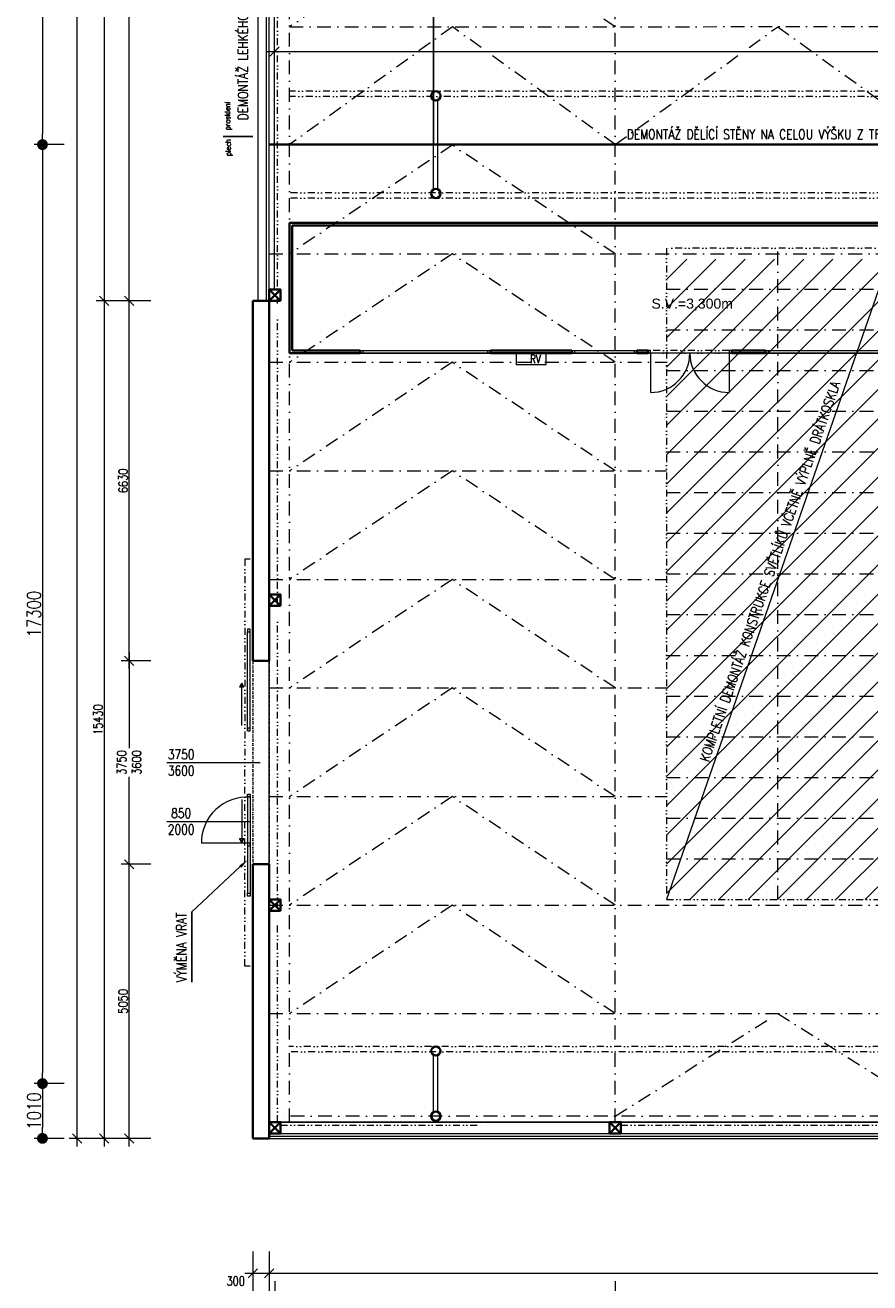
# Model space of a CAD drawing. Header units: millimetres. Extents: x -485339 to 350584, y -1189936 to 0.
# Tile 253 of 256: x -144751 to -129188, y -637580 to -614408. Entities that reach past the tile are written whole.
import ezdxf
from ezdxf import colors
from ezdxf.entities.mleader import LeaderData, LeaderLine
from ezdxf.math import Vec2, Vec3

# ---------------------------------------------------------------- set-up
doc = ezdxf.new("R2010")
doc.units = ezdxf.units.MM
doc.header["$LTSCALE"] = 10
for name, pattern in [('DASHDOT', [25.4, 12.7, -6.35, 0, -6.35]), ('DASHED', [19.05, 12.7, -6.35]), ('DĚLICÍ2', [15.875, 6.35, -3.175, 0, -3.175, 0, -3.175])]:
    doc.linetypes.add(name, pattern=pattern)
doc.layers.get('Defpoints').update_dxf_attribs({"color": 201})
for name, color, linetype, lineweight, true_color in [('BOUR_DVEŘE', 7, 'Continuous', 18, 0xdba400), ('BOUR_OBV.PLÁŠT', 7, 'Continuous', 18, 0xdba400), ('BOUR_OKNA', 7, 'Continuous', 18, 0xdba400), ('BOUR_ČÁRY_NAD', 7, 'DĚLICÍ2', 18, 0xdba400), ('BOUR_ČÁRY_OBRYS', 7, 'Continuous', 35, 0xdba400), ('BOUR_ČÁRY_PLNÉ', 7, 'Continuous', 18, 0xdba400), ('BOUR_ŠRAFY', 7, 'Continuous', 18, 0xdba400), ('BOURÁNÍ_POPIS', 7, 'Continuous', 18, 0xdba400)]:
    doc.layers.add(name, color=color, linetype=linetype, lineweight=lineweight, true_color=true_color)
for name, color, linetype, lineweight in [('St__otvory_dveře', 40, 'Continuous', 18), ('St_kóty', 132, 'Continuous', 18), ('St_plocha_místnosti', 250, 'Continuous', 18), ('St_sloupy_konstrukce haly', 5, 'Continuous', 35), ('St_sloupy_opláštění_půdorys', 25, 'Continuous', 35), ('St_čáry_nad', 250, 'DĚLICÍ2', 18), ('St_čáry_osy', 250, 'DASHDOT', 18), ('St_čáry_plné', 250, 'Continuous', 18)]:
    doc.layers.add(name, color=color, linetype=linetype, lineweight=lineweight)
doc.layers.add('St_plocha_místn', color=140, linetype='Continuous', lineweight=18, plot=False)
doc.styles.add('Andy', font='arial.ttf')
doc.styles.get("Standard").update_dxf_attribs({"font": 'simplex.shx', "width": 0.8})
doc.linetypes.add('ZIGZAG', pattern='A,0.00254,-5.08,[131,ltypeshp.shx,S=5.08,R=0,X=-5.08,Y=0],-10.16,[131,ltypeshp.shx,S=5.08,R=180,X=5.08,Y=0],-5.08', length=20.32254)
doc.dimstyles.new('stavebníM100', dxfattribs={"dimtxt": 165, "dimasz": 170, "dimexe": 150, "dimexo": 100, "dimgap": 30, "dimtad": 1, "dimdec": 0, "dimtxsty": 'Standard', "dimblk": 'OBLIQUE', "dimcen": -2.5, "dimdle": 150, "dimclrd": 256, "dimclre": 256, "dimclrt": 256, "dimadec": 4, "dimazin": 0, "dimtfac": 1, "dimtdec": 0, "dimtmove": 2, "dimatfit": 3, "dimldrblk": 'OBLIQUE', "dimfxl": 400, "dimfxlon": 1, "dimlwd": -1, "dimlwe": -1, "dimarcsym": 0})
doc.dimstyles.new('stavebníM100_modul', dxfattribs={"dimtxt": 250, "dimasz": 200, "dimexe": 150, "dimexo": 100, "dimgap": 30, "dimtad": 1, "dimdec": 0, "dimtxsty": 'Standard', "dimblk": 'DOT', "dimcen": -2.5, "dimdle": 150, "dimclrd": 256, "dimclre": 256, "dimclrt": 256, "dimadec": 4, "dimazin": 0, "dimtfac": 1, "dimtdec": 0, "dimtmove": 2, "dimatfit": 3, "dimldrblk": 'OBLIQUE', "dimfxl": 400, "dimfxlon": 1, "dimlwd": -1, "dimlwe": -1, "dimarcsym": 0})
doc.dimstyles.new('stavebníM50 vnitřní', dxfattribs={"dimtxt": 100, "dimasz": 100, "dimexe": 50, "dimexo": 100, "dimgap": 30, "dimtad": 1, "dimdec": 0, "dimtxsty": 'Standard', "dimblk": 'OBLIQUE', "dimcen": 2.5, "dimclrd": 256, "dimclre": 256, "dimclrt": 256, "dimadec": 0, "dimazin": 0, "dimtfac": 1, "dimtdec": 0, "dimtmove": 2, "dimatfit": 2, "dimldrblk": 'OBLIQUE', "dimfxl": 250, "dimfxlon": 1, "dimlwd": -1, "dimlwe": -1, "dimarcsym": 0})

# ---------------------------------------------------------------- blocks, each defined once
blk = doc.blocks.new('G$C08AFE675')
at = {"layer": 'St_sloupy_konstrukce haly', "color": 250, "lineweight": 18, "ltscale": 2}
for points in [[(-525, 40), (525, 40)], [(-525, -40), (525, -40)]]:
    blk.add_lwpolyline(points, dxfattribs=at)
at = {"layer": 'St_sloupy_konstrukce haly', "ltscale": 2}
for centre in [(-600, 0), (600, 0)]:
    blk.add_circle(centre, 85, dxfattribs=at)
blk = doc.blocks.new('G$CD8A98CDB')
at = {"layer": 'St_sloupy_konstrukce haly', "color": 250, "lineweight": 18, "ltscale": 2}
for points in [[(-825, 0), (825, 0)], [(-825, -80), (825, -80)]]:
    blk.add_lwpolyline(points, dxfattribs=at)
at = {"layer": 'St_sloupy_konstrukce haly', "ltscale": 2}
for centre in [(-900, -40), (900, -40)]:
    blk.add_circle(centre, 85, dxfattribs=at)
blk = doc.blocks.new('G$C8B08AB9A')
at = {"layer": 'St__otvory_dveře', "color": 0, "linetype": 'DĚLICÍ2', "ltscale": 2}
for points in [[(-3750, 0), (-3750, -100), (0, -100)], [(3750, 0), (3750, -100), (0, -100)]]:
    blk.add_lwpolyline(points, dxfattribs=at)
at = {"layer": 'St__otvory_dveře', "color": 0, "ltscale": 2}
for points in [[(-2459, -50), (-2409, -50), (-2409, 0), (-2459, 0)], [(-634, -50), (-584, -50), (-584, 0), (-634, 0)], [(634, -50), (584, -50), (584, 0), (634, 0)], [(2459, -50), (2409, -50), (2409, 0), (2459, 0)], [(-1465, -156), (-1398, -195), (-1398, -118)], [(1465, -156), (1398, -195), (1398, -118)]]:
    blk.add_lwpolyline(points, close=True, dxfattribs=at)
for points in [[(-584, 0), (-2409, 0)], [(584, 0), (2409, 0)], [(-584, -50), (-2409, -50)], [(-683, -156), (-1465, -156)], [(584, -50), (2409, -50)], [(683, -156), (1465, -156)]]:
    blk.add_lwpolyline(points, dxfattribs=at)
blk = doc.blocks.new('G$C0F2906C7')
at = {"layer": 'St_sloupy_opláštění_půdorys', "ltscale": 2}
blk.add_lwpolyline([(-105, -105), (105, -105), (105, 105), (-105, 105)], close=True, dxfattribs=at)
for points in [[(-105, 105), (105, -105)], [(105, 105), (-105, -105)]]:
    blk.add_lwpolyline(points, dxfattribs=at)
blk = doc.blocks.new('G$CE3D3B369')
at = {"layer": 'BOUR_ČÁRY_PLNÉ', "color": 0, "linetype": 'DASHDOT', "ltscale": 2}
for points in [[(750, 4100), (750, 0)], [(1500, 4100), (1500, 0)], [(2250, 4100), (2250, 0)], [(3000, 4100), (3000, 0)], [(3750, 4100), (3750, 0)], [(4500, 4100), (4500, 0)], [(5250, 4100), (5250, 0)], [(6000, 4100), (6000, 0)], [(6750, 4100), (6750, 0)], [(7500, 4100), (7500, 0)], [(8250, 4100), (8250, 0)], [(9000, 4100), (9000, 0)], [(9750, 4100), (9750, 0)], [(10500, 4100), (10500, 0)], [(11250, 4100), (11250, 0)], [(0, 2050), (12000, 2050)]]:
    blk.add_lwpolyline(points, dxfattribs=at)
at = {"layer": 'St_čáry_osy', "color": 0, "linetype": 'ByBlock', "ltscale": 2}
blk.add_lwpolyline([(0, 0), (12000, 0), (12000, 4100), (0, 4100)], close=True, dxfattribs=at)
blk = doc.blocks.new('*U3702')
at = {"layer": 'St_čáry_osy', "ltscale": 2}
blk.add_lwpolyline([(3000, 1000), (0, -1000), (-3000, 1000)], dxfattribs=at)
blk = doc.blocks.new('*U3701')
at = {"layer": 'Defpoints', "ltscale": 2}
for p in [(0, 0), (0, -2000), (0, -4000), (0, -6000), (0, -8000)]:
    blk.add_blockref('*U3702', p, dxfattribs=at)
blk = doc.blocks.new('*U3715')
at = {"layer": 'St_čáry_osy', "ltscale": 2}
blk.add_lwpolyline([(-3000, -1945), (-4, -55), (3000, -1945)], dxfattribs=at)
blk = doc.blocks.new('*U3716')
at = {"layer": 'St_čáry_osy', "ltscale": 2}
blk.add_blockref('*U3715', (0, 0), dxfattribs=at)
blk = doc.blocks.new('*U3721')
at = {"layer": 'St_čáry_osy', "ltscale": 2}
blk.add_lwpolyline([(3000, -1000), (0, 1000), (-3000, -1000)], dxfattribs=at)
blk = doc.blocks.new('*U3722')
at = {"layer": 'St_čáry_osy', "ltscale": 2}
for p in [(0, 14000), (0, 12000), (0, 10000), (0, 8000), (0, 6000), (0, 4000), (0, 2000), (0, 0)]:
    blk.add_blockref('*U3721', p, dxfattribs=at)
blk = doc.blocks.new('_OBLIQUE')
at = {"color": 0, "linetype": 'ByBlock'}
blk.add_line((-0.5, -0.5), (0.5, 0.5), dxfattribs=at)
blk = doc.blocks.new('*D4047')
at = {"layer": 'Defpoints', "color": 0}
for p in [(-140555, -636716), (-140255, -636716), (-140255, -637405)]:
    blk.add_point(p, dxfattribs=at)
at = {"layer": 'St_kóty'}
for p, q in [((-140555, -637005), (-140555, -637555)), ((-140255, -637005), (-140255, -637555)), ((-140705, -637405), (-140105, -637405))]:
    blk.add_line(p, q, dxfattribs=at)
at = {"layer": 'St_kóty', "linetype": 'ByBlock', "xscale": 170, "yscale": 170, "zscale": 170, "rotation": 180}
blk.add_blockref('_OBLIQUE', (-140555, -637405), dxfattribs=at)
at = {"layer": 'St_kóty', "linetype": 'ByBlock', "xscale": 170, "yscale": 170, "zscale": 170}
blk.add_blockref('_OBLIQUE', (-140255, -637405), dxfattribs=at)
at = {"layer": 'St_kóty', "insert": (-140872, -637547), "char_height": 165, "attachment_point": 5}
blk.add_mtext('300', dxfattribs=at)
blk = doc.blocks.new('*D4048')
at = {"layer": 'Defpoints', "color": 0}
for p in [(-140255, -636716), (-70505, -637116), (-70505, -637405)]:
    blk.add_point(p, dxfattribs=at)
at = {"layer": 'St_kóty'}
for p, q in [((-140255, -637005), (-140255, -637555)), ((-70505, -637216), (-70505, -637555)), ((-140405, -637405), (-70355, -637405))]:
    blk.add_line(p, q, dxfattribs=at)
at = {"layer": 'St_kóty', "linetype": 'ByBlock', "xscale": 170, "yscale": 170, "zscale": 170, "rotation": 180}
blk.add_blockref('_OBLIQUE', (-140255, -637405), dxfattribs=at)
at = {"layer": 'St_kóty', "linetype": 'ByBlock', "xscale": 170, "yscale": 170, "zscale": 170}
blk.add_blockref('_OBLIQUE', (-70505, -637405), dxfattribs=at)
at = {"layer": 'St_kóty', "insert": (-105380, -637292), "char_height": 165, "attachment_point": 5}
blk.add_mtext('69750', dxfattribs=at)
blk = doc.blocks.new('*D4062')
at = {"layer": 'Defpoints', "color": 0}
for p in [(-140555, -634919), (-140255, -634919), (-140255, -637949)]:
    blk.add_point(p, dxfattribs=at)
at = {"layer": 'St_kóty'}
for p, q in [((-140555, -637549), (-140555, -638099)), ((-140255, -637549), (-140255, -638099)), ((-140705, -637949), (-140105, -637949))]:
    blk.add_line(p, q, dxfattribs=at)
at = {"layer": 'St_kóty', "linetype": 'ByBlock', "xscale": 170, "yscale": 170, "zscale": 170, "rotation": 180}
blk.add_blockref('_OBLIQUE', (-140555, -637949), dxfattribs=at)
at = {"layer": 'St_kóty', "linetype": 'ByBlock', "xscale": 170, "yscale": 170, "zscale": 170}
blk.add_blockref('_OBLIQUE', (-140255, -637949), dxfattribs=at)
at = {"layer": 'St_kóty', "insert": (-140872, -638072), "char_height": 165, "attachment_point": 5}
blk.add_mtext('300', dxfattribs=at)
blk = doc.blocks.new('*D4063')
at = {"layer": 'Defpoints', "color": 0}
for p in [(-140255, -634919), (-140150, -634724), (-140150, -637949)]:
    blk.add_point(p, dxfattribs=at)
at = {"layer": 'St_kóty'}
for p, q in [((-140255, -637549), (-140255, -638099)), ((-140150, -637549), (-140150, -638099)), ((-140405, -637949), (-140000, -637949))]:
    blk.add_line(p, q, dxfattribs=at)
at = {"layer": 'St_kóty', "linetype": 'ByBlock', "xscale": 170, "yscale": 170, "zscale": 170, "rotation": 180}
blk.add_blockref('_OBLIQUE', (-140255, -637949), dxfattribs=at)
at = {"layer": 'St_kóty', "linetype": 'ByBlock', "xscale": 170, "yscale": 170, "zscale": 170}
blk.add_blockref('_OBLIQUE', (-140150, -637949), dxfattribs=at)
at = {"layer": 'St_kóty', "insert": (-140202, -638391), "char_height": 165, "attachment_point": 5}
blk.add_mtext('105', dxfattribs=at)
blk = doc.blocks.new('*D4064')
at = {"layer": 'Defpoints', "color": 0}
for p in [(-140150, -634724), (-133880, -634724), (-133880, -637949)]:
    blk.add_point(p, dxfattribs=at)
at = {"layer": 'St_kóty'}
for p, q in [((-140150, -637549), (-140150, -638099)), ((-133880, -637549), (-133880, -638099)), ((-140300, -637949), (-133730, -637949))]:
    blk.add_line(p, q, dxfattribs=at)
at = {"layer": 'St_kóty', "linetype": 'ByBlock', "xscale": 170, "yscale": 170, "zscale": 170, "rotation": 180}
blk.add_blockref('_OBLIQUE', (-140150, -637949), dxfattribs=at)
at = {"layer": 'St_kóty', "linetype": 'ByBlock', "xscale": 170, "yscale": 170, "zscale": 170}
blk.add_blockref('_OBLIQUE', (-133880, -637949), dxfattribs=at)
at = {"layer": 'St_kóty', "insert": (-137015, -637836), "char_height": 165, "attachment_point": 5}
blk.add_mtext('6270', dxfattribs=at)
blk = doc.blocks.new('*D4065')
at = {"layer": 'Defpoints', "color": 0}
for p in [(-133880, -634724), (-127880, -634724), (-127880, -637949)]:
    blk.add_point(p, dxfattribs=at)
at = {"layer": 'St_kóty'}
for p, q in [((-133880, -637549), (-133880, -638099)), ((-127880, -637549), (-127880, -638099)), ((-134030, -637949), (-127730, -637949))]:
    blk.add_line(p, q, dxfattribs=at)
at = {"layer": 'St_kóty', "linetype": 'ByBlock', "xscale": 170, "yscale": 170, "zscale": 170, "rotation": 180}
blk.add_blockref('_OBLIQUE', (-133880, -637949), dxfattribs=at)
at = {"layer": 'St_kóty', "linetype": 'ByBlock', "xscale": 170, "yscale": 170, "zscale": 170}
blk.add_blockref('_OBLIQUE', (-127880, -637949), dxfattribs=at)
at = {"layer": 'St_kóty', "insert": (-130880, -637836), "char_height": 165, "attachment_point": 5}
blk.add_mtext('6000', dxfattribs=at)
blk = doc.blocks.new('_Dot')
at = {"color": 0, "linetype": 'ByBlock', "lineweight": -2}
blk.add_line((-0.5, 0), (-1, 0), dxfattribs=at)
at = {"color": 0, "linetype": 'ByBlock', "const_width": 0.5}
blk.add_lwpolyline([(-0.25, 0, 1), (0.25, 0, 1)], format="xyb", close=True, dxfattribs=at)
blk = doc.blocks.new('*D4093')
at = {"layer": 'Defpoints', "color": 0}
for p in [(-137185, -615709), (-125185, -615709), (-137185, -638883)]:
    blk.add_point(p, dxfattribs=at)
at = {"layer": 'St_kóty'}
for p, q in [((-137185, -638483), (-137185, -639033)), ((-125185, -638483), (-125185, -639033)), ((-125385, -638883), (-136985, -638883))]:
    blk.add_line(p, q, dxfattribs=at)
at = {"layer": 'St_kóty', "linetype": 'ByBlock', "xscale": 200, "yscale": 200, "zscale": 200, "rotation": 180}
blk.add_blockref('_Dot', (-137185, -638883), dxfattribs=at)
at = {"layer": 'St_kóty', "linetype": 'ByBlock', "xscale": 200, "yscale": 200, "zscale": 200}
blk.add_blockref('_Dot', (-125185, -638883), dxfattribs=at)
at = {"layer": 'St_kóty', "insert": (-131185, -638728), "char_height": 250, "attachment_point": 5}
blk.add_mtext('12000', dxfattribs=at)
blk = doc.blocks.new('*D4094')
at = {"layer": 'Defpoints', "color": 0}
for p in [(-137185, -615709), (-140555, -634919), (-140555, -638883)]:
    blk.add_point(p, dxfattribs=at)
at = {"layer": 'St_kóty'}
for p, q in [((-140555, -638483), (-140555, -639033)), ((-137185, -638483), (-137185, -639033)), ((-137385, -638883), (-140355, -638883))]:
    blk.add_line(p, q, dxfattribs=at)
at = {"layer": 'St_kóty', "linetype": 'ByBlock', "xscale": 200, "yscale": 200, "zscale": 200, "rotation": 180}
blk.add_blockref('_Dot', (-140555, -638883), dxfattribs=at)
at = {"layer": 'St_kóty', "linetype": 'ByBlock', "xscale": 200, "yscale": 200, "zscale": 200}
blk.add_blockref('_Dot', (-137185, -638883), dxfattribs=at)
at = {"layer": 'St_kóty', "insert": (-138870, -638728), "char_height": 250, "attachment_point": 5}
blk.add_mtext('3370', dxfattribs=at)
blk = doc.blocks.new('*D4096')
at = {"layer": 'Defpoints', "color": 0}
for p in [(-142835, -629869), (-140555, -629869), (-140555, -634919)]:
    blk.add_point(p, dxfattribs=at)
at = {"layer": 'St_kóty'}
for p, q in [((-142835, -635069), (-142835, -629719)), ((-142435, -629869), (-142985, -629869)), ((-142435, -634919), (-142985, -634919))]:
    blk.add_line(p, q, dxfattribs=at)
at = {"layer": 'St_kóty', "linetype": 'ByBlock', "xscale": 170, "yscale": 170, "zscale": 170}
for p, rotation in [((-142835, -629869), 90), ((-142835, -634919), 270)]:
    blk.add_blockref('_OBLIQUE', p, dxfattribs=dict(at, rotation=rotation))
at = {"layer": 'St_kóty', "insert": (-142947, -632394), "char_height": 165, "attachment_point": 5, "rotation": 90}
blk.add_mtext('5050', dxfattribs=at)
blk = doc.blocks.new('*D4097')
at = {"layer": 'Defpoints', "color": 0}
for p in [(-142835, -626119), (-140555, -626119), (-140555, -629869)]:
    blk.add_point(p, dxfattribs=at)
at = {"layer": 'St_kóty'}
for p, q in [((-142435, -626119), (-142985, -626119)), ((-142835, -625969), (-142835, -627732)), ((-142835, -630019), (-142835, -628257)), ((-142435, -629869), (-142985, -629869))]:
    blk.add_line(p, q, dxfattribs=at)
at = {"layer": 'St_kóty', "linetype": 'ByBlock', "xscale": 170, "yscale": 170, "zscale": 170}
for p, rotation in [((-142835, -626119), 90), ((-142835, -629869), 270)]:
    blk.add_blockref('_OBLIQUE', p, dxfattribs=dict(at, rotation=rotation))
at = {"layer": 'St_kóty', "insert": (-142835, -627994), "char_height": 165, "attachment_point": 5, "rotation": 90}
blk.add_mtext('3750\\P3600', dxfattribs=at)
blk = doc.blocks.new('*D4098')
at = {"layer": 'Defpoints', "color": 0}
for p in [(-142835, -619489), (-140555, -619489), (-140555, -626119)]:
    blk.add_point(p, dxfattribs=at)
at = {"layer": 'St_kóty'}
for p, q in [((-142835, -626269), (-142835, -619339)), ((-142435, -619489), (-142985, -619489)), ((-142435, -626119), (-142985, -626119))]:
    blk.add_line(p, q, dxfattribs=at)
at = {"layer": 'St_kóty', "linetype": 'ByBlock', "xscale": 170, "yscale": 170, "zscale": 170}
for p, rotation in [((-142835, -619489), 90), ((-142835, -626119), 270)]:
    blk.add_blockref('_OBLIQUE', p, dxfattribs=dict(at, rotation=rotation))
at = {"layer": 'St_kóty', "insert": (-142947, -622804), "char_height": 165, "attachment_point": 5, "rotation": 90}
blk.add_mtext('6630', dxfattribs=at)
blk = doc.blocks.new('*D4099')
at = {"layer": 'Defpoints', "color": 0}
for p in [(-142835, -606799), (-140255, -606799), (-140555, -619489)]:
    blk.add_point(p, dxfattribs=at)
at = {"layer": 'St_kóty'}
for p, q in [((-142835, -619639), (-142835, -606649)), ((-142435, -606799), (-142985, -606799)), ((-142435, -619489), (-142985, -619489))]:
    blk.add_line(p, q, dxfattribs=at)
at = {"layer": 'St_kóty', "linetype": 'ByBlock', "xscale": 170, "yscale": 170, "zscale": 170}
for p, rotation in [((-142835, -606799), 90), ((-142835, -619489), 270)]:
    blk.add_blockref('_OBLIQUE', p, dxfattribs=dict(at, rotation=rotation))
at = {"layer": 'St_kóty', "insert": (-142947, -613144), "char_height": 165, "attachment_point": 5, "rotation": 90}
blk.add_mtext('12690', dxfattribs=at)
blk = doc.blocks.new('*D4105')
at = {"layer": 'Defpoints', "color": 0}
for p in [(-140455, -567764), (-143295, -619489), (-140555, -619489)]:
    blk.add_point(p, dxfattribs=at)
at = {"layer": 'St_kóty'}
for p, q in [((-143295, -567614), (-143295, -619639)), ((-142895, -567764), (-143445, -567764)), ((-142895, -619489), (-143445, -619489))]:
    blk.add_line(p, q, dxfattribs=at)
at = {"layer": 'St_kóty', "linetype": 'ByBlock', "xscale": 170, "yscale": 170, "zscale": 170}
for p, rotation in [((-143295, -567764), 90), ((-143295, -619489), 270)]:
    blk.add_blockref('_OBLIQUE', p, dxfattribs=dict(at, rotation=rotation))
at = {"layer": 'St_kóty', "insert": (-143407, -593627), "char_height": 165, "attachment_point": 5, "rotation": 90}
blk.add_mtext('51725', dxfattribs=at)
blk = doc.blocks.new('*D4106')
at = {"layer": 'Defpoints', "color": 0}
for p in [(-140555, -619489), (-143295, -634919), (-140555, -634919)]:
    blk.add_point(p, dxfattribs=at)
at = {"layer": 'St_kóty'}
for p, q in [((-143295, -619339), (-143295, -635069)), ((-142895, -619489), (-143445, -619489)), ((-142895, -634919), (-143445, -634919))]:
    blk.add_line(p, q, dxfattribs=at)
at = {"layer": 'St_kóty', "linetype": 'ByBlock', "xscale": 170, "yscale": 170, "zscale": 170}
for p, rotation in [((-143295, -619489), 90), ((-143295, -634919), 270)]:
    blk.add_blockref('_OBLIQUE', p, dxfattribs=dict(at, rotation=rotation))
at = {"layer": 'St_kóty', "insert": (-143407, -627204), "char_height": 165, "attachment_point": 5, "rotation": 90}
blk.add_mtext('15430', dxfattribs=at)
blk = doc.blocks.new('*D4107')
at = {"layer": 'Defpoints', "color": 0}
for p in [(-143791, -567764), (-140455, -567764), (-140555, -634919)]:
    blk.add_point(p, dxfattribs=at)
at = {"layer": 'St_kóty'}
for p, q in [((-143791, -635069), (-143791, -567614)), ((-143391, -567764), (-143941, -567764)), ((-143391, -634919), (-143941, -634919))]:
    blk.add_line(p, q, dxfattribs=at)
at = {"layer": 'St_kóty', "linetype": 'ByBlock', "xscale": 170, "yscale": 170, "zscale": 170}
for p, rotation in [((-143791, -567764), 90), ((-143791, -634919), 270)]:
    blk.add_blockref('_OBLIQUE', p, dxfattribs=dict(at, rotation=rotation))
at = {"layer": 'St_kóty', "insert": (-143904, -601342), "char_height": 165, "attachment_point": 5, "rotation": 90}
blk.add_mtext('67155', dxfattribs=at)
blk = doc.blocks.new('*D4110')
at = {"layer": 'Defpoints', "color": 0}
for p in [(-137225, -592264), (-144432, -616609), (-137225, -616609)]:
    blk.add_point(p, dxfattribs=at)
at = {"layer": 'St_kóty'}
for p, q in [((-144032, -592264), (-144582, -592264)), ((-144432, -592464), (-144432, -616409)), ((-144032, -616609), (-144582, -616609))]:
    blk.add_line(p, q, dxfattribs=at)
at = {"layer": 'St_kóty', "linetype": 'ByBlock', "xscale": 200, "yscale": 200, "zscale": 200}
for p, rotation in [((-144432, -592264), 90), ((-144432, -616609), 270)]:
    blk.add_blockref('_Dot', p, dxfattribs=dict(at, rotation=rotation))
at = {"layer": 'St_kóty', "insert": (-144587, -604437), "char_height": 250, "attachment_point": 5, "rotation": 90}
blk.add_mtext('24345', dxfattribs=at)
blk = doc.blocks.new('*D4111')
at = {"layer": 'Defpoints', "color": 0}
for p in [(-137225, -616609), (-144432, -633909), (-137225, -633909)]:
    blk.add_point(p, dxfattribs=at)
at = {"layer": 'St_kóty'}
for p, q in [((-144032, -616609), (-144582, -616609)), ((-144432, -616809), (-144432, -633709)), ((-144032, -633909), (-144582, -633909))]:
    blk.add_line(p, q, dxfattribs=at)
at = {"layer": 'St_kóty', "linetype": 'ByBlock', "xscale": 200, "yscale": 200, "zscale": 200}
for p, rotation in [((-144432, -616609), 90), ((-144432, -633909), 270)]:
    blk.add_blockref('_Dot', p, dxfattribs=dict(at, rotation=rotation))
at = {"layer": 'St_kóty', "insert": (-144587, -625259), "char_height": 250, "attachment_point": 5, "rotation": 90}
blk.add_mtext('17300', dxfattribs=at)
blk = doc.blocks.new('*D4112')
at = {"layer": 'Defpoints', "color": 0}
for p in [(-137225, -633909), (-144432, -634919), (-140555, -634919)]:
    blk.add_point(p, dxfattribs=at)
at = {"layer": 'St_kóty'}
for p, q in [((-144032, -633909), (-144582, -633909)), ((-144432, -634109), (-144432, -634719)), ((-144032, -634919), (-144582, -634919))]:
    blk.add_line(p, q, dxfattribs=at)
at = {"layer": 'St_kóty', "linetype": 'ByBlock', "xscale": 200, "yscale": 200, "zscale": 200}
for p, rotation in [((-144432, -633909), 90), ((-144432, -634919), 270)]:
    blk.add_blockref('_Dot', p, dxfattribs=dict(at, rotation=rotation))
at = {"layer": 'St_kóty', "insert": (-144587, -634414), "char_height": 250, "attachment_point": 5, "rotation": 90}
blk.add_mtext('1010', dxfattribs=at)
blk = doc.blocks.new('*D4170')
at = {"layer": 'Defpoints', "color": 0}
for p in [(-113145, -614893), (-140155, -616609), (-113145, -616609)]:
    blk.add_point(p, dxfattribs=at)
at = {"layer": 'St_kóty'}
for p, q in [((-140155, -615293), (-140155, -614743)), ((-113145, -615293), (-113145, -614743)), ((-140305, -614893), (-112995, -614893))]:
    blk.add_line(p, q, dxfattribs=at)
at = {"layer": 'St_kóty', "linetype": 'ByBlock', "xscale": 170, "yscale": 170, "zscale": 170, "rotation": 180}
blk.add_blockref('_OBLIQUE', (-140155, -614893), dxfattribs=at)
at = {"layer": 'St_kóty', "linetype": 'ByBlock', "xscale": 170, "yscale": 170, "zscale": 170}
blk.add_blockref('_OBLIQUE', (-113145, -614893), dxfattribs=at)
at = {"layer": 'St_kóty', "insert": (-126650, -614780), "char_height": 165, "attachment_point": 5}
blk.add_mtext('27010', dxfattribs=at)
blk = doc.blocks.new('*D5385')
at = {"layer": 'Defpoints', "color": 0}
for p in [(-43625, -616887), (-140555, -634919), (-43625, -640487)]:
    blk.add_point(p, dxfattribs=at)
at = {"layer": 'St_kóty'}
for p, q in [((-140555, -640237), (-140555, -640537)), ((-43625, -640237), (-43625, -640537)), ((-140555, -640487), (-43625, -640487))]:
    blk.add_line(p, q, dxfattribs=at)
at = {"layer": 'St_kóty', "linetype": 'ByBlock', "xscale": 100, "yscale": 100, "zscale": 100, "rotation": 180}
blk.add_blockref('_OBLIQUE', (-140555, -640487), dxfattribs=at)
at = {"layer": 'St_kóty', "linetype": 'ByBlock', "xscale": 100, "yscale": 100, "zscale": 100}
blk.add_blockref('_OBLIQUE', (-43625, -640487), dxfattribs=at)
at = {"layer": 'St_kóty', "insert": (-92090, -640407), "char_height": 100, "attachment_point": 5}
blk.add_mtext('96930', dxfattribs=at)
blk = doc.blocks.new('*D5386')
at = {"layer": 'Defpoints', "color": 0}
for p in [(-140555, -634919), (-59725, -635319), (-59725, -640095)]:
    blk.add_point(p, dxfattribs=at)
at = {"layer": 'St_kóty'}
for p, q in [((-140555, -639845), (-140555, -640145)), ((-59725, -639845), (-59725, -640145)), ((-140555, -640095), (-59725, -640095))]:
    blk.add_line(p, q, dxfattribs=at)
at = {"layer": 'St_kóty', "linetype": 'ByBlock', "xscale": 100, "yscale": 100, "zscale": 100, "rotation": 180}
blk.add_blockref('_OBLIQUE', (-140555, -640095), dxfattribs=at)
at = {"layer": 'St_kóty', "linetype": 'ByBlock', "xscale": 100, "yscale": 100, "zscale": 100}
blk.add_blockref('_OBLIQUE', (-59725, -640095), dxfattribs=at)
at = {"layer": 'St_kóty', "insert": (-100140, -640015), "char_height": 100, "attachment_point": 5}
blk.add_mtext('80830', dxfattribs=at)
blk = doc.blocks.new('G$C3028C24B')
at = {"layer": 'BOUR_DVEŘE', "ltscale": 2}
for points in [[(6600, -2400), (6650, -2400), (6650, -2350), (6600, -2350)], [(8100, -2400), (8150, -2400), (8150, -2350), (8100, -2350)]]:
    blk.add_lwpolyline(points, close=True, dxfattribs=at)
at = {"layer": 'BOUR_DVEŘE', "linetype": 'DĚLICÍ2', "ltscale": 2}
for points in [[(8100, -2350), (6650, -2350)], [(8100, -2400), (6650, -2400)]]:
    blk.add_lwpolyline(points, dxfattribs=at)
at = {"layer": 'BOUR_DVEŘE', "ltscale": 2}
for points in [[(6650, -2400), (6650, -3125)], [(8100, -2400), (8100, -3125)]]:
    blk.add_lwpolyline(points, dxfattribs=at)
for centre, start, end in [((6650, -2400), 270, 0), ((8100, -2400), 180, 270)]:
    blk.add_arc(centre, 725, start, end, dxfattribs=at)
at = {"layer": 'BOUR_OKNA', "ltscale": 2}
for points in [[(1300, -2350), (3700, -2350)], [(1300, -2400), (3700, -2400)], [(1350, -2350), (1350, -2400)], [(3650, -2350), (3650, -2400)], [(5200, -2350), (6400, -2350)], [(5200, -2400), (6400, -2400)], [(5250, -2350), (5250, -2400)], [(6350, -2350), (6350, -2400)], [(8770, -2350), (11170, -2350)], [(8770, -2400), (11170, -2400)], [(8820, -2350), (8820, -2400)]]:
    blk.add_lwpolyline(points, dxfattribs=at)
at = {"layer": 'BOUR_ČÁRY_OBRYS', "ltscale": 2}
for points in [[(0, 0), (0, -2400)], [(0, 0), (26130, 0)], [(50, -50), (50, -2350)], [(50, -50), (15345, -50)], [(1300, -2400), (0, -2400)], [(1300, -2350), (50, -2350)], [(1300, -2350), (1300, -2400)], [(3700, -2350), (3700, -2400)], [(5200, -2350), (3700, -2350)], [(3700, -2400), (5200, -2400)], [(5200, -2350), (5200, -2400)], [(6400, -2350), (6400, -2400)], [(6400, -2350), (6600, -2350)], [(6600, -2400), (6400, -2400)], [(6600, -2350), (6600, -2400)], [(8150, -2350), (8150, -2400)], [(8150, -2350), (8770, -2350)], [(8770, -2400), (8150, -2400)], [(8770, -2350), (8770, -2400)]]:
    blk.add_lwpolyline(points, dxfattribs=at)
at = {"layer": 'St_čáry_plné', "ltscale": 2}
blk.add_lwpolyline([(4175, -2606), (4725, -2606), (4725, -2400), (4175, -2400)], close=True, dxfattribs=at)
at = {"layer": 'BOURÁNÍ_POPIS', "ltscale": 2, "style": 'Andy'}
blk.add_text('S.V.=3,300m', height=185, dxfattribs=at).set_placement((6668, -1580))
at = {"layer": 'St_čáry_plné', "ltscale": 2, "width": 0.8}
blk.add_text('RV', height=150, dxfattribs=at).set_placement((4429, -2582))

msp = doc.modelspace()

# ---------------------------------------------------------------- hatches: boundary and pattern name
at = {"layer": 'BOUR_ŠRAFY', "linetype": 'DASHED'}
h = msp.add_hatch(dxfattribs=at)
h.set_pattern_fill('ANSI31', color=256, scale=120)
h.set_pattern_definition([(45, (12000, 0), (-269.40768, 269.40768), [])])
h.paths.add_polyline_path([(-132934.2, -630519.2), (-128834.2, -630519.2), (-128834.2, -618719.2), (-132934.2, -618719.2)])

# ---------------------------------------------------------------- linework, layer by layer
at = {"layer": 'BOUR_DVEŘE'}
for points in [[(-142142.4, -627994.2), (-140419.4, -627994.2)], [(-142142.4, -629077.9), (-140604.9, -629077.9)]]:
    msp.add_lwpolyline(points, dxfattribs=at)
at = {"layer": 'BOUR_DVEŘE', "ltscale": 2}
msp.add_lwpolyline([(-140654.9, -629478.1), (-141504.9, -629478.1)], dxfattribs=at)
msp.add_arc((-140654.9, -629478.1), 850, 86.62771, 180, dxfattribs=at)
at = {"layer": 'BOUR_OBV.PLÁŠT'}
for points in [[(-140304.9, -619489.2), (-140304.9, -606799.2)], [(-140254.9, -619489.2), (-140254.9, -606799.2)]]:
    msp.add_lwpolyline(points, dxfattribs=at)
at = {"layer": 'BOUR_OBV.PLÁŠT', "ltscale": 2}
for points in [[(-140254.9, -634829.2), (-70504.9, -634829.2)], [(-140254.9, -634879.2), (-70504.9, -634879.2)]]:
    msp.add_lwpolyline(points, dxfattribs=at)
at = {"layer": 'BOUR_ČÁRY_OBRYS', "linetype": 'ZIGZAG', "lineweight": 35, "ltscale": 0.5}
msp.add_lwpolyline([(-140254.9, -616609.2), (-113144.9, -616609.2)], dxfattribs=at)
at = {"layer": 'BOURÁNÍ_POPIS'}
msp.add_lwpolyline([(-128834.2, -618719.2), (-132934.2, -630519.2)], dxfattribs=at)
at = {"layer": 'Defpoints', "ltscale": 2}
for points in [[(-137224.9, -616609.2), (-137224.9, -592264.2)], [(-141104.9, -616459.2), (-140554.9, -616459.2)]]:
    msp.add_lwpolyline(points, dxfattribs=at)
at = {"layer": 'St__otvory_dveře', "ltscale": 2}
msp.add_lwpolyline([(-140654.9, -629478.1), (-140654.9, -629528.1), (-140604.9, -629528.1), (-140604.9, -629478.1)], close=True, dxfattribs=at)
at = {"layer": 'St_plocha_místn'}
msp.add_lwpolyline([(-70504.9, -616609.2), (-140154.9, -616609.2), (-140154.9, -613249.2)], dxfattribs=at)
for points in [[(-140254.9, -634619.2), (-140254.9, -630729.2), (-140044.9, -630729.2), (-140044.9, -630519.2), (-140254.9, -630519.2), (-140254.9, -625109.2), (-140044.9, -625109.2), (-140044.9, -624899.2), (-140254.9, -624899.2), (-140254.9, -619489.2), (-140044.9, -619489.2), (-140044.9, -619279.2), (-140154.9, -619279.2), (-140154.9, -616609.2), (-74604.9, -616609.2), (-74604.9, -625639.2), (-70504.9, -625639.2), (-70504.9, -634619.2)], [(-139879.9, -618051.2), (-113749.9, -618051.2), (-113749.9, -620451.2), (-139879.9, -620451.2)]]:
    msp.add_lwpolyline(points, close=True, dxfattribs=at)
at = {"layer": 'St_sloupy_konstrukce haly', "ltscale": 2}
for points in [[(-140554.9, -619489.2), (-140554.9, -626119.2)], [(-140254.9, -619489.2), (-140554.9, -619489.2)], [(-140254.9, -619489.2), (-140254.9, -626119.2)], [(-140254.9, -626119.2), (-140554.9, -626119.2)], [(-140254.9, -629869.2), (-140554.9, -629869.2)], [(-140554.9, -629869.2), (-140554.9, -634919.2)], [(-140254.9, -629869.2), (-140254.9, -634919.2)], [(-140254.9, -634919.2), (-140554.9, -634919.2)]]:
    msp.add_lwpolyline(points, dxfattribs=at)
at = {"layer": 'St_čáry_nad', "ltscale": 2}
for points in [[(-140099.9, -619539.2), (-140099.9, -567764.4)], [(-43825.2, -615624.2), (-139879.9, -615624.2)], [(-43825.2, -615724.2), (-139879.9, -615724.2)], [(-74604.9, -617494.2), (-139879.9, -617494.2)], [(-74604.9, -617594.2), (-139879.9, -617594.2)], [(-140099.9, -625109.2), (-140099.9, -619749.2)], [(-140099.9, -630679.2), (-140099.9, -625319.2)], [(-140099.9, -634619.2), (-140099.9, -630889.2)], [(-71184.9, -633224.2), (-139879.9, -633224.2)], [(-71101.2, -633324.2), (-139879.9, -633324.2)], [(-140044.9, -634674.2), (-136314.9, -634674.2)], [(-133774.9, -634674.2), (-127984.9, -634674.2)]]:
    msp.add_lwpolyline(points, dxfattribs=at)
at = {"layer": 'St_čáry_nad'}
for points in [[(-140554.9, -626119.2), (-140554.9, -629869.2)], [(-140254.9, -626119.2), (-140254.9, -629869.2)]]:
    msp.add_lwpolyline(points, dxfattribs=at)
at = {"layer": 'St_čáry_osy', "ltscale": 2}
for points in [[(-139879.9, -634619.2), (-139879.9, -567627.2)], [(-133879.9, -634619.2), (-133879.9, -567627.2)], [(-139879.9, -614436.7), (-43825.2, -614423.9)], [(-133879.9, -616609.2), (-136879.9, -614436.7), (-139879.9, -616609.2)], [(-133879.9, -616609.2), (-130884.2, -614436.7), (-127879.9, -616609.2)], [(-140254.9, -618619.2), (-74504.9, -618619.2)], [(-140254.9, -620619.2), (-132947.1, -620619.2)], [(-140254.9, -622619.2), (-132934.2, -622619.2)], [(-140254.9, -624619.2), (-132934.2, -624619.2)], [(-140254.9, -626619.2), (-132934.2, -626619.2)], [(-140254.9, -628619.2), (-132934.2, -628619.2)], [(-140254.9, -630619.2), (-70504.9, -630619.2)], [(-140254.9, -632619.2), (-70504.9, -632619.2)], [(-70504.9, -634509.2), (-140099.9, -634509.2)]]:
    msp.add_lwpolyline(points, dxfattribs=at)
at = {"layer": 'St_čáry_plné', "ltscale": 2}
for points in [[(-140454.9, -619489.2), (-140454.9, -606799.2)], [(-140254.9, -619489.2), (-140254.9, -606989.2)], [(-140154.9, -619279.2), (-140154.9, -613249.2)], [(-140254.9, -634619.2), (-70504.9, -634619.2)], [(-140254.9, -634919.2), (-70504.9, -634919.2)]]:
    msp.add_lwpolyline(points, dxfattribs=at)

# ---------------------------------------------------------------- block references
at = {"layer": 'BOUR_DVEŘE', "ltscale": 2, "xscale": -1, "rotation": 270}
msp.add_blockref('G$C8B08AB9A', (-140604.9, -627994.2), dxfattribs=at)
at = {"layer": 'BOUR_ČÁRY_NAD', "ltscale": 2, "rotation": 90}
msp.add_blockref('G$CE3D3B369', (-128834.2, -630519.2), dxfattribs=at)
at = {"layer": 'St_plocha_místnosti', "ltscale": 2}
msp.add_blockref('G$C3028C24B', (-139879.9, -618051.2), dxfattribs=at)
at = {"layer": 'St_sloupy_konstrukce haly', "ltscale": 2, "rotation": 90}
for name, p in [('G$CD8A98CDB', (-137224.9, -616609.2)), ('G$C08AFE675', (-137184.9, -633909.2))]:
    msp.add_blockref(name, p, dxfattribs=at)
at = {"layer": 'St_sloupy_opláštění_půdorys', "ltscale": 2, "rotation": 90}
for p in [(-140149.9, -619384.2), (-140149.9, -625004.2), (-140149.9, -630624.2), (-140149.9, -634724.2), (-133879.9, -634724.2)]:
    msp.add_blockref('G$C0F2906C7', p, dxfattribs=at)
at = {"layer": 'St_čáry_osy', "ltscale": 2, "xscale": -1, "rotation": 180}
msp.add_blockref('*U3701', (-136879.9, -613436.7), dxfattribs=at)
at = {"layer": 'St_čáry_osy', "ltscale": 2}
for name, p in [('*U3722', (-136879.9, -631619.2)), ('*U3716', (-130879.9, -632564.2))]:
    msp.add_blockref(name, p, dxfattribs=at)

# ---------------------------------------------------------------- texts
at = {"layer": 'BOUR_DVEŘE', "char_height": 180, "width": 1342.526, "attachment_point": 5}
for s, insert in [('3750\\P3600', (-141878.5, -627994.2)), ('850\\P2000', (-141878.5, -629077.9))]:
    msp.add_mtext(s, dxfattribs=dict(at, insert=insert))
at = {"layer": 'BOURÁNÍ_POPIS', "width": 0.8}
for s, rotation, p in [('DEMONTÁŽ LEHKÉHO OBVODOVÉHO PLÁŠTĚ (DRÁTOSKLO+TRAP.PLECH)', 90, (-140646.8, -616160)), ('KOMPLETNÍ DEMONTÁŽ KONSTRUKCE SVĚTLÍKŮ VČETNĚ VÝPLNĚ DRÁTKOSKLA', 70.83983, (-132159.3, -627993.4))]:
    msp.add_text(s, height=180, rotation=rotation, dxfattribs=at).set_placement(p)
msp.add_text('DEMONTÁŽ DĚLÍCÍ STĚNY NA CELOU VÝŠKU Z TRAPEZ.PLEHU', height=180, dxfattribs=at).set_placement((-133666.4, -616508.3))
at = {"layer": 'Defpoints', "ltscale": 2, "width": 0.8}
for s, p in [('prosklení', (-140973.3, -616341.9)), ('plech', (-140960.1, -616816.3))]:
    msp.add_text(s, height=100, rotation=90, dxfattribs=at).set_placement(p)

# ---------------------------------------------------------------- dimensions: what is measured, and where the dimension line sits
at = {"layer": 'St_kóty'}
for base, p1, p2, dimstyle, picture, middle in [((-143791.1, -567764.4), (-140554.9, -634919.2), (-140454.9, -567764.4), 'stavebníM100', '*D4107', (-143903.6, -601341.8)), ((-143295, -619489.2), (-140454.9, -567764.4), (-140554.9, -619489.2), 'stavebníM100', '*D4105', (-143407.5, -593626.8)), ((-144431.9, -616609.2), (-137224.9, -592263.9), (-137224.9, -616609.2), 'stavebníM100_modul', '*D4110', (-144586.9, -604436.6)), ((-142834.7, -606799.2), (-140554.9, -619489.2), (-140254.9, -606799.2), 'stavebníM100', '*D4099', (-142947.2, -613144.2)), ((-144431.9, -633909.2), (-137224.9, -616609.2), (-137224.9, -633909.2), 'stavebníM100_modul', '*D4111', (-144586.9, -625259.2)), ((-143295, -634919.2), (-140554.9, -619489.2), (-140554.9, -634919.2), 'stavebníM100', '*D4106', (-143407.5, -627204.2)), ((-142834.7, -619489.2), (-140554.9, -626119.2), (-140554.9, -619489.2), 'stavebníM100', '*D4098', (-142947.2, -622804.2)), ((-142834.7, -629869.2), (-140554.9, -634919.2), (-140554.9, -629869.2), 'stavebníM100', '*D4096', (-142947.2, -632394.2)), ((-144431.9, -634919.2), (-137224.9, -633909.2), (-140554.9, -634919.2), 'stavebníM100_modul', '*D4112', (-144586.9, -634414.2))]:
    dim = msp.add_linear_dim(base=base, p1=p1, p2=p2, angle=90, dimstyle=dimstyle, dxfattribs=at)
    dim.commit()
    dim.dimension.update_dxf_attribs({"geometry": picture, "text_midpoint": middle})
for base, p1, p2, dimstyle, picture, middle in [((-113144.9, -614892.6), (-140154.9, -616609.2), (-113144.9, -616609.2), 'stavebníM100', '*D4170', (-126649.9, -614780.1)), ((-140554.9, -638883.1), (-137184.9, -615709.2), (-140554.9, -634919.2), 'stavebníM100_modul', '*D4094', (-138869.9, -638728.1)), ((-137184.9, -638883.1), (-125184.9, -615709.2), (-137184.9, -615709.2), 'stavebníM100_modul', '*D4093', (-131184.9, -638728.1)), ((-43625.2, -640486.7), (-140554.9, -634919.2), (-43625.2, -616887.4), 'stavebníM50 vnitřní', '*D5385', (-92090, -640406.7)), ((-59724.9, -640094.8), (-140554.9, -634919.2), (-59724.9, -635319.2), 'stavebníM50 vnitřní', '*D5386', (-100139.9, -640014.8)), ((-140149.9, -637948.6), (-140254.9, -634919.2), (-140149.9, -634724.2), 'stavebníM100', '*D4063', (-140202.4, -638391.1)), ((-133879.9, -637948.6), (-140149.9, -634724.2), (-133879.9, -634724.2), 'stavebníM100', '*D4064', (-137014.9, -637836.1)), ((-127879.9, -637948.6), (-133879.9, -634724.2), (-127879.9, -634724.2), 'stavebníM100', '*D4065', (-130879.9, -637836.1))]:
    dim = msp.add_linear_dim(base=base, p1=p1, p2=p2, dimstyle=dimstyle, dxfattribs=at)
    dim.commit()
    dim.dimension.update_dxf_attribs({"geometry": picture, "text_midpoint": middle})
dim = msp.add_linear_dim(base=(-142834.7, -626119.2), p1=(-140554.9, -629869.2), p2=(-140554.9, -626119.2), angle=90, text='<>\\P3600', dimstyle='stavebníM100', override={"dimtxsty": 'Standard'}, dxfattribs=at)
dim.commit()
dim.dimension.update_dxf_attribs({"geometry": '*D4097', "text_midpoint": (-142834.7, -627994.2), "dimtype": 160})
for base, p1, p2, picture, middle in [((-140254.9, -637948.6), (-140554.9, -634919.2), (-140254.9, -634919.2), '*D4062', (-140871.7, -638072)), ((-140254.9, -637404.5), (-140554.9, -636715.8), (-140254.9, -636715.8), '*D4047', (-140871.7, -637546.7))]:
    dim = msp.add_linear_dim(base=base, p1=p1, p2=p2, dimstyle='stavebníM100', dxfattribs=at)
    dim.commit()
    dim.dimension.update_dxf_attribs({"geometry": picture, "text_midpoint": middle, "dimtype": 160})
dim = msp.add_linear_dim(base=(-70504.9, -637404.5), p1=(-140254.9, -636715.8), p2=(-70504.9, -637115.8), dimstyle='stavebníM100', override={"dimtxsty": 'Standard', "dimldrblk": 'OBLIQUE'}, dxfattribs=at)
dim.commit()
dim.dimension.update_dxf_attribs({"geometry": '*D4048', "text_midpoint": (-105379.9, -637292)})

# ---------------------------------------------------------------- leaders
at = {"layer": 'BOURÁNÍ_POPIS'}
ml = msp.add_multileader_mtext('Standard', dxfattribs=at)
ml.set_content('VÝMĚNA VRAT')
ml.set_leader_properties()
ml.build(insert=Vec2(0, 0))
ml.multileader.update_dxf_attribs({"text_left_attachment_type": 6, "text_right_attachment_type": 6, "arrow_head_size": 180})
ctx = ml.context
ctx.base_point, ctx.char_height, ctx.arrow_head_size, ctx.plane_origin, ctx.plane_x_axis, ctx.plane_y_axis = Vec3(-141682.5, -632286.8), 180, 180, Vec3(-142646.8, -629967.3), Vec3(0, 1), Vec3(-1, 0)
ctx.left_attachment, ctx.right_attachment, ctx.text_align_type = 6, 6, 2
notes = []
notes.append((ctx, [(0, (1, 1, 0), (-141682.5, -630745.6), (0, -1), 8, [(0, [(-140654.9, -629789.2)], 0, [])])]))
ctx.mtext.insert, ctx.mtext.text_direction, ctx.mtext.rotation, ctx.mtext.alignment, ctx.mtext.flow_direction = Vec3(-141960.2, -630755.6), Vec3(0, 1), 1.5707963, 3, 5
for ctx, leaders in notes:
    for number, flags, end, landing, length, lines in leaders:
        leader = LeaderData()
        leader.index, (leader.has_last_leader_line, leader.has_dogleg_vector, leader.attachment_direction) = number, flags
        leader.last_leader_point, leader.dogleg_vector, leader.dogleg_length = Vec3(end), Vec3(landing), length
        for number, points, colour, breaks in lines:
            line = LeaderLine()
            line.index, line.vertices, line.color, line.breaks = number, Vec3.list(points), colors.encode_raw_color(colour), breaks
            leader.lines.append(line)
        ctx.leaders.append(leader)

doc.saveas('drawing.dxf')
